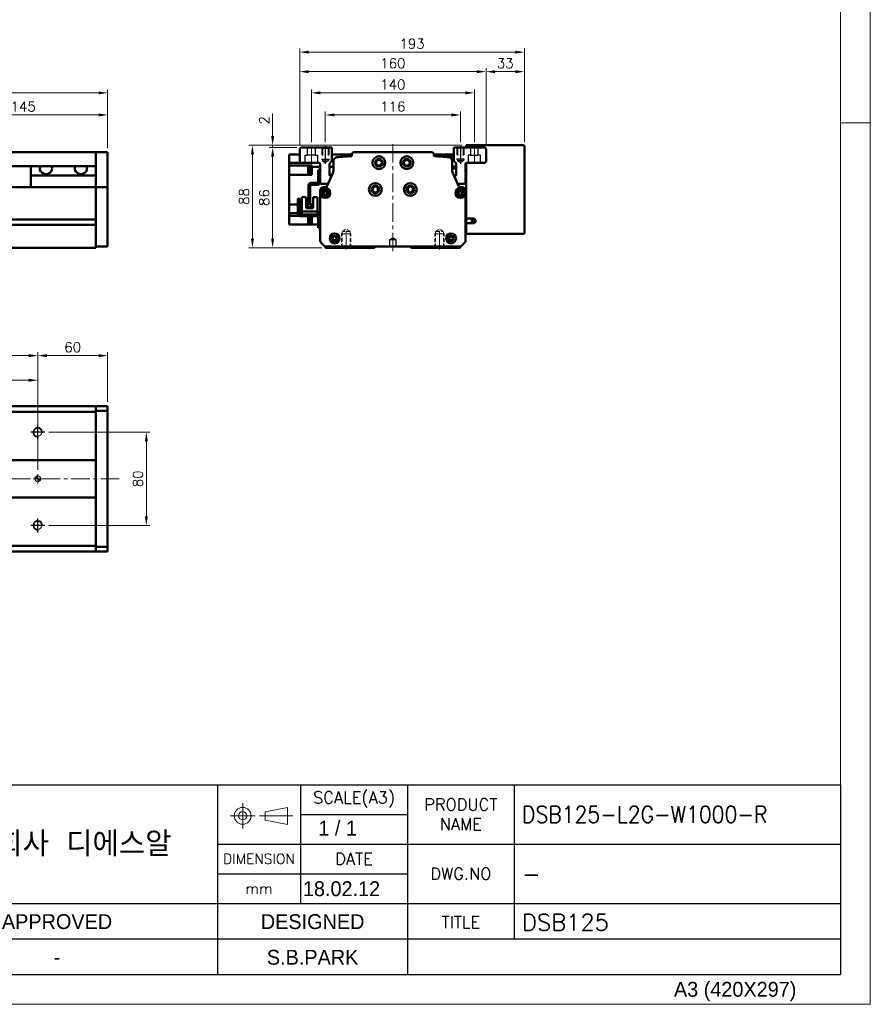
# Model space of a CAD drawing. Header units: millimetres. Extents: x 46891 to 50687, y 6223 to 10043.
# Tile 4 of 5: x 49957 to 50687, y 8529 to 9374. Entities that reach past the tile are written whole.
import ezdxf
from ezdxf.enums import TextEntityAlignment as Align

# ---------------------------------------------------------------- set-up
doc = ezdxf.new("R2010")
doc.units = ezdxf.units.MM
doc.header["$LTSCALE"] = 0.5
for name, pattern in [('CENTER', [50.8, 31.75, -6.35, 6.35, -6.35]), ('HIDDEN', [9.525, 6.35, -3.175]), ('HIDDENX2', [19.05, 12.7, -6.35])]:
    doc.linetypes.add(name, pattern=pattern)
doc.layers.get('0').update_dxf_attribs({"lineweight": 20})
doc.layers.add('1', color=1, linetype='CENTER', lineweight=13)
doc.layers.add('외형선(ISO)', color=7, linetype='Continuous', lineweight=50)
for name, color, linetype in [('2', 2, 'HIDDENX2'), ('3', 3, 'Continuous'), ('C', 1, 'CENTER'), ('DIM', 4, 'Continuous')]:
    doc.layers.add(name, color=color, linetype=linetype)
doc.styles.add('ACISOGDT', font='amgdt.shx')
doc.styles.add('DSR TEXT', font='romans.shx', dxfattribs={"bigfont": 'whgtxt.shx'})
doc.styles.get("Standard").update_dxf_attribs({"font": 'romans.shx', "bigfont": 'whgtxt.shx'})
doc.dimstyles.new('DSR', dxfattribs={"dimscale": 2, "dimtxt": 3, "dimasz": 3, "dimexe": 0.5, "dimexo": 0.5, "dimgap": 0.5, "dimtad": 1, "dimdsep": 46, "dimtxsty": 'Standard', "dimcen": 2.5, "dimclrd": 4, "dimclre": 4, "dimclrt": 2, "dimadec": 0, "dimazin": 2, "dimtfac": 1, "dimtmove": 0, "dimatfit": 3, "dimfxl": 0, "dimlwd": -1, "dimlwe": -1, "dimarcsym": 0})

# ---------------------------------------------------------------- blocks, each defined once
blk = doc.blocks.new('A$C13F00394')
for p, q in [((109.11, 28.14), (105.34, 27.43)), ((105.34, 27.43), (105.34, 26.01)), ((109.11, 25.3), (109.11, 28.14)), ((105.34, 26.01), (109.11, 25.3))]:
    blk.add_line(p, q)
for radius in [1.42, 0.71]:
    blk.add_circle((101.56, 26.76), radius)
at = {"layer": '1'}
for p, q in [((101.56, 28.89), (101.56, 24.63)), ((103.69, 26.76), (99.44, 26.76)), ((104.41, 26.76), (110.04, 26.76))]:
    blk.add_line(p, q, dxfattribs=at)
at = {"layer": '3'}
for p, q in [((0, 32), (202.32, 32)), ((97.32, 32), (97.32, 12)), ((111.32, 32), (111.32, 12)), ((129.32, 32), (129.32, 0)), ((147.32, 32), (147.32, 6)), ((202.32, 32), (202.32, 0)), ((111.32, 27), (129.32, 27)), ((97.32, 22), (202.32, 22)), ((97.32, 17), (129.32, 17)), ((0, 12), (129.32, 12)), ((97.32, 12), (97.32, 0)), ((129.32, 12), (202.32, 12)), ((97.32, 6), (43.43, 6)), ((129.32, 6), (97.32, 6)), ((202.32, 6), (129.32, 6)), ((0, 0), (202.32, 0))]:
    blk.add_line(p, q, dxfattribs=at)
at = {"color": 7, "style": 'ACISOGDT'}
for s, p in [('APPROVED', (70.28, 8.93)), ('DESIGNED', (113.35, 8.93))]:
    blk.add_text(s, height=2.5, dxfattribs=at).set_placement(p, align=Align.MIDDLE_CENTER)
at = {"color": 7, "attachment_point": 5, "style": 'DSR TEXT'}
for s, insert, char_height in [('SCALE(A3)', (120.32, 29.5), 2), ('PRODUCT\\PNAME', (138.32, 27), 2), ('주식회사 디에스알', (70.37, 22), 4.2), ('DIMENSION', (104.32, 19.5), 1.7), ('DATE', (120.32, 19.5), 2), ('DWG.NO', (138.32, 17), 2), ('mm', (104.32, 14.5), 1.8), ('TITLE', (138.32, 8.83), 2)]:
    blk.add_mtext(s, dxfattribs=dict(at, insert=insert, char_height=char_height))
blk = doc.blocks.new('A$C1C1952E1')
at = {"color": 1}
blk.add_lwpolyline([(0, 0), (420, 0), (420, 297), (0, 297)], close=True, dxfattribs=at)
at = {"color": 3}
blk.add_lwpolyline([(5, 5), (415, 5), (415, 292), (5, 292)], close=True, dxfattribs=at)
at = {"color": 7, "style": 'ACISOGDT'}
blk.add_text('A3 (420X297)', height=2.5, dxfattribs=at).set_placement((386.91, 1.28))
blk = doc.blocks.new('*D76')
at = {"color": 1, "linetype": 'ByBlock'}
for p, q in [((50219.19, 9269.31), (50219.19, 9295.56)), ((50226.99, 9292.56), (50327.39, 9292.56)), ((50335.19, 9269.31), (50335.19, 9295.56))]:
    blk.add_line(p, q, dxfattribs=at)
at = {"color": 1}
for points in [[(50226.99, 9293.86), (50226.99, 9291.26), (50219.19, 9292.56)], [(50327.39, 9293.86), (50327.39, 9291.26), (50335.19, 9292.56)]]:
    blk.add_solid(points, dxfattribs=at)
at = {"layer": 'Defpoints', "color": 0}
for p in [(50335.19, 9292.56), (50219.19, 9265.71), (50335.19, 9265.71)]:
    blk.add_point(p, dxfattribs=at)
at = {"color": 3, "insert": (50277.19, 9299.76), "char_height": 8.4, "attachment_point": 5, "style": 'DSR TEXT'}
blk.add_mtext('116', dxfattribs=at)
blk = doc.blocks.new('t8')
at = {"color": 2, "linetype": 'HIDDEN'}
for p, q in [((-4, 0), (-4, -12)), ((-3.4, -0.6), (-4, 0)), ((3.4, -0.6), (4, 0)), ((4, 0), (4, -12)), ((-3.4, -0.6), (3.4, -0.6)), ((-3.4, -0.6), (-3.4, -14)), ((3.4, -0.6), (3.4, -14)), ((-4, -12), (4, -12)), ((-4, -12), (-3.4, -13.04)), ((-3.4, -14), (3.4, -14)), ((-3.4, -14), (0, -15.96)), ((3.4, -14), (0, -15.96)), ((4, -12), (3.4, -13.04))]:
    blk.add_line(p, q, dxfattribs=at)
at = {"color": 1, "linetype": 'CENTER'}
blk.add_line((0, 1.44), (0, -17.13), dxfattribs=at)
blk = doc.blocks.new('A$C3CAC45BB')
blk.add_line((10.6, 20), (9, 20))
at = {"layer": '외형선(ISO)'}
for p, q in [((17.4, 50), (17.4, 38.6)), ((19, 50), (17.4, 50)), ((9, 20), (9, 36.5)), ((10.6, 36.5), (10.6, 20)), ((11.1, 38.6), (16.9, 38.6)), ((16.9, 37), (11.1, 37)), ((17.4, 38.6), (18.94, 38.6)), ((3.3, 26.5), (3.3, 14.1)), ((7, 26.5), (3.3, 26.5)), ((7, 17.1), (7, 26.5)), ((16.7, 26.5), (13, 26.5)), ((13, 26.5), (13, 17.1)), ((16.7, 14.1), (16.7, 26.5)), ((1.6, 25), (0, 25)), ((0, 22), (0, 25)), ((0, 22), (0, 12)), ((1.6, 25), (1.6, 22)), ((1.6, 12.1), (1.6, 22)), ((7, 18.1), (13, 18.1)), ((13, 17.8), (7, 17.8)), ((7, 17.1), (13, 17.1)), ((2, 10), (16.9, 10)), ((17, 11.6), (2.1, 11.6)), ((3.3, 11.6), (3.3, 14.1)), ((5.3, 14.1), (3.3, 14.1)), ((14.7, 14.1), (5.3, 14.1)), ((16.7, 14.1), (14.7, 14.1)), ((16.7, 14.1), (16.7, 11.6)), ((17.4, 9.5), (17.4, 3)), ((17.4, 0), (17.4, 3)), ((17.4, 0), (19, 0))]:
    blk.add_line(p, q, dxfattribs=at)
for centre, radius, start, end in [((11.1, 36.5), 2.1, 90, 180), ((11.1, 36.5), 0.5, 90, 180), ((16.9, 39.1), 0.5, 270, 0), ((16.9, 39.1), 2.1, 270, 346.22585), ((16.9, 39.1), 2.1, 346.22585, 0), ((2, 12), 2, 179.99989, 269.99989), ((2.1, 12.1), 0.5, 179.99989, 269.99989), ((16.9, 9.5), 0.5, 359.99989, 89.99989), ((17, 9.6), 2, 0.24541, 89.99989)]:
    blk.add_arc(centre, radius, start, end, dxfattribs=at)
blk = doc.blocks.new('*D79')
at = {"color": 1, "linetype": 'ByBlock'}
for p, q in [((50207.19, 9269.16), (50207.19, 9314.5)), ((50214.99, 9311.5), (50339.39, 9311.5)), ((50347.19, 9269.16), (50347.19, 9314.5))]:
    blk.add_line(p, q, dxfattribs=at)
at = {"color": 1}
for points in [[(50214.99, 9312.8), (50214.99, 9310.2), (50207.19, 9311.5)], [(50339.39, 9312.8), (50339.39, 9310.2), (50347.19, 9311.5)]]:
    blk.add_solid(points, dxfattribs=at)
at = {"layer": 'Defpoints', "color": 0}
for p in [(50347.19, 9311.5), (50207.19, 9265.56), (50347.19, 9265.56)]:
    blk.add_point(p, dxfattribs=at)
at = {"color": 3, "insert": (50277.19, 9318.7), "char_height": 8.4, "attachment_point": 5, "style": 'DSR TEXT'}
blk.add_mtext('140', dxfattribs=at)
blk = doc.blocks.new('*D78')
at = {"color": 1, "linetype": 'ByBlock'}
for p, q in [((50197.19, 9267.16), (50197.19, 9332.73)), ((50204.99, 9329.73), (50349.39, 9329.73)), ((50357.19, 9267.16), (50357.19, 9332.73))]:
    blk.add_line(p, q, dxfattribs=at)
at = {"color": 1}
for points in [[(50204.99, 9331.03), (50204.99, 9328.43), (50197.19, 9329.73)], [(50349.39, 9331.03), (50349.39, 9328.43), (50357.19, 9329.73)]]:
    blk.add_solid(points, dxfattribs=at)
at = {"layer": 'Defpoints', "color": 0}
for p in [(50357.19, 9329.73), (50197.19, 9263.56), (50357.19, 9263.56)]:
    blk.add_point(p, dxfattribs=at)
at = {"color": 3, "insert": (50277.19, 9336.93), "char_height": 8.4, "attachment_point": 5, "style": 'DSR TEXT'}
blk.add_mtext('160', dxfattribs=at)
blk = doc.blocks.new('*D80')
at = {"color": 1, "linetype": 'ByBlock'}
for p, q in [((50357.19, 9267.16), (50357.19, 9332.73)), ((50364.99, 9329.73), (50382.39, 9329.73)), ((50390.19, 9269.16), (50390.19, 9332.73))]:
    blk.add_line(p, q, dxfattribs=at)
at = {"color": 1}
for points in [[(50364.99, 9331.03), (50364.99, 9328.43), (50357.19, 9329.73)], [(50382.39, 9331.03), (50382.39, 9328.43), (50390.19, 9329.73)]]:
    blk.add_solid(points, dxfattribs=at)
at = {"layer": 'Defpoints', "color": 0}
for p in [(50390.19, 9329.73), (50390.19, 9265.56), (50357.19, 9263.56)]:
    blk.add_point(p, dxfattribs=at)
at = {"color": 3, "insert": (50373.69, 9336.93), "char_height": 8.4, "attachment_point": 5, "style": 'DSR TEXT'}
blk.add_mtext('33', dxfattribs=at)
blk = doc.blocks.new('*D81')
at = {"color": 1, "linetype": 'ByBlock'}
for p, q in [((50197.19, 9267.16), (50197.19, 9349.5)), ((50382.39, 9346.5), (50204.99, 9346.5)), ((50390.19, 9269.16), (50390.19, 9349.5))]:
    blk.add_line(p, q, dxfattribs=at)
at = {"color": 1}
for points in [[(50204.99, 9347.8), (50204.99, 9345.2), (50197.19, 9346.5)], [(50382.39, 9347.8), (50382.39, 9345.2), (50390.19, 9346.5)]]:
    blk.add_solid(points, dxfattribs=at)
at = {"layer": 'Defpoints', "color": 0}
for p in [(50197.19, 9346.5), (50390.19, 9265.56), (50197.19, 9263.56)]:
    blk.add_point(p, dxfattribs=at)
at = {"color": 3, "insert": (50293.69, 9353.7), "char_height": 8.4, "attachment_point": 5, "style": 'DSR TEXT'}
blk.add_mtext('193', dxfattribs=at)
blk = doc.blocks.new('*D82')
at = {"color": 1, "linetype": 'ByBlock'}
for p, q in [((50194.59, 9264.56), (50170.94, 9264.56)), ((50173.94, 9256.76), (50173.94, 9186.36)), ((50216.09, 9178.56), (50170.94, 9178.56))]:
    blk.add_line(p, q, dxfattribs=at)
at = {"color": 1}
for points in [[(50172.64, 9256.76), (50175.24, 9256.76), (50173.94, 9264.56)], [(50172.64, 9186.36), (50175.24, 9186.36), (50173.94, 9178.56)]]:
    blk.add_solid(points, dxfattribs=at)
at = {"layer": 'Defpoints', "color": 0}
for p in [(50198.19, 9264.56), (50173.94, 9178.56), (50219.69, 9178.56)]:
    blk.add_point(p, dxfattribs=at)
at = {"color": 3, "insert": (50166.74, 9221.56), "char_height": 8.4, "attachment_point": 5, "rotation": 90, "style": 'DSR TEXT'}
blk.add_mtext('86', dxfattribs=at)
blk = doc.blocks.new('*D86')
at = {"color": 1, "linetype": 'ByBlock'}
for p, q in [((49887.25, 9278.16), (49887.25, 9295.56)), ((49895.05, 9292.56), (50024.45, 9292.56)), ((50032.25, 9264.16), (50032.25, 9295.56))]:
    blk.add_line(p, q, dxfattribs=at)
at = {"color": 1}
for points in [[(49895.05, 9293.86), (49895.05, 9291.26), (49887.25, 9292.56)], [(50024.45, 9293.86), (50024.45, 9291.26), (50032.25, 9292.56)]]:
    blk.add_solid(points, dxfattribs=at)
at = {"layer": 'Defpoints', "color": 0}
for p in [(50032.25, 9292.56), (49887.25, 9274.56), (50032.25, 9260.56)]:
    blk.add_point(p, dxfattribs=at)
at = {"color": 3, "insert": (49959.75, 9299.76), "char_height": 8.4, "attachment_point": 5, "style": 'DSR TEXT'}
blk.add_mtext('145', dxfattribs=at)
blk = doc.blocks.new('*D83')
at = {"color": 1, "linetype": 'ByBlock'}
for p, q in [((48732.25, 9264.16), (48732.25, 9314.5)), ((50024.45, 9311.5), (48740.05, 9311.5)), ((50032.25, 9264.16), (50032.25, 9314.5))]:
    blk.add_line(p, q, dxfattribs=at)
at = {"color": 1}
for points in [[(48740.05, 9312.8), (48740.05, 9310.2), (48732.25, 9311.5)], [(50024.45, 9312.8), (50024.45, 9310.2), (50032.25, 9311.5)]]:
    blk.add_solid(points, dxfattribs=at)
at = {"layer": 'Defpoints', "color": 0}
for p in [(48732.25, 9311.5), (48732.25, 9260.56), (50032.25, 9260.56)]:
    blk.add_point(p, dxfattribs=at)
at = {"color": 3, "insert": (49382.25, 9318.7), "char_height": 8.4, "attachment_point": 5, "style": 'DSR TEXT'}
blk.add_mtext('1300', dxfattribs=at)
blk = doc.blocks.new('*D88')
at = {"color": 1, "linetype": 'ByBlock'}
for p, q in [((50173.94, 9274.36), (50173.94, 9293.76)), ((50336.59, 9266.56), (50170.94, 9266.56)), ((50173.94, 9264.56), (50173.94, 9266.56)), ((50194.59, 9264.56), (50170.94, 9264.56)), ((50173.94, 9256.76), (50173.94, 9248.95))]:
    blk.add_line(p, q, dxfattribs=at)
at = {"color": 1}
for points in [[(50172.64, 9274.36), (50175.24, 9274.36), (50173.94, 9266.56)], [(50172.64, 9256.76), (50175.24, 9256.76), (50173.94, 9264.56)]]:
    blk.add_solid(points, dxfattribs=at)
at = {"layer": 'Defpoints', "color": 0}
for p in [(50173.94, 9266.56), (50340.19, 9266.56), (50198.19, 9264.56)]:
    blk.add_point(p, dxfattribs=at)
at = {"color": 3, "insert": (50166.74, 9287.96), "char_height": 8.4, "attachment_point": 5, "rotation": 90, "style": 'DSR TEXT'}
blk.add_mtext('2', dxfattribs=at)
blk = doc.blocks.new('*D89')
at = {"color": 1, "linetype": 'ByBlock'}
for p, q in [((50336.59, 9266.56), (50153.6, 9266.56)), ((50156.6, 9258.76), (50156.6, 9186.36)), ((50216.09, 9178.56), (50153.6, 9178.56))]:
    blk.add_line(p, q, dxfattribs=at)
at = {"color": 1}
for points in [[(50155.3, 9258.76), (50157.9, 9258.76), (50156.6, 9266.56)], [(50155.3, 9186.36), (50157.9, 9186.36), (50156.6, 9178.56)]]:
    blk.add_solid(points, dxfattribs=at)
at = {"layer": 'Defpoints', "color": 0}
for p in [(50340.19, 9266.56), (50156.6, 9178.56), (50219.69, 9178.56)]:
    blk.add_point(p, dxfattribs=at)
at = {"color": 3, "insert": (50149.4, 9222.56), "char_height": 8.4, "attachment_point": 5, "rotation": 90, "style": 'DSR TEXT'}
blk.add_mtext('88', dxfattribs=at)
blk = doc.blocks.new('A$C33E56CC6')
h = blk.add_hatch()
h.set_pattern_fill('ANSI31', color=256, style=0)
h.set_pattern_definition([(45, (-7065.45672, -6508.5399), (-0.0883883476, 0.0883883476), [])])
h.paths.add_polyline_path([(4, 6.5, 0.414214), (1.5, 4), (4, 4)])
h.paths.add_polyline_path([(6.5, 4), (4, 4), (4, 1.5, 0.414214)])
blk.add_circle((4, 4), 2.5)
at = {"layer": '1'}
for p, q in [((0, 4), (8, 4)), ((4, 0), (4, 8))]:
    blk.add_line(p, q, dxfattribs=at)
blk = doc.blocks.new('tap8')
blk.add_circle((0, 0), 3.4)
at = {"layer": 'C', "color": 1, "linetype": 'CENTER'}
for p, q in [((-6.05, 0), (6.05, 0)), ((0, -6.05), (0, 6.05))]:
    blk.add_line(p, q, dxfattribs=at)
at = {"layer": 'DIM', "color": 3}
blk.add_arc((0, 0), 4, 263.84551, 189.43144, dxfattribs=at)
blk = doc.blocks.new('*D90')
at = {"color": 1, "linetype": 'ByBlock'}
for p, q in [((48772.25, 8987.77), (48772.25, 9067.8)), ((48780.05, 9064.8), (49964.45, 9064.8)), ((49972.25, 8987.77), (49972.25, 9067.8))]:
    blk.add_line(p, q, dxfattribs=at)
at = {"color": 1}
for points in [[(48780.05, 9066.1), (48780.05, 9063.5), (48772.25, 9064.8)], [(49964.45, 9066.1), (49964.45, 9063.5), (49972.25, 9064.8)]]:
    blk.add_solid(points, dxfattribs=at)
at = {"layer": 'Defpoints', "color": 0}
for p in [(49972.25, 9064.8), (48772.25, 8984.17), (49972.25, 8984.17)]:
    blk.add_point(p, dxfattribs=at)
at = {"color": 3, "insert": (49372.25, 9072), "char_height": 8.4, "attachment_point": 5, "style": 'DSR TEXT'}
blk.add_mtext('1200%%P0.02', dxfattribs=at)
blk = doc.blocks.new('*D91')
at = {"color": 1, "linetype": 'ByBlock'}
for p, q in [((48772.25, 9031.39), (48772.25, 9088.91)), ((49972.25, 9031.39), (49972.25, 9088.91)), ((48780.05, 9085.91), (49964.45, 9085.91))]:
    blk.add_line(p, q, dxfattribs=at)
at = {"color": 1}
for points in [[(48780.05, 9087.21), (48780.05, 9084.61), (48772.25, 9085.91)], [(49964.45, 9087.21), (49964.45, 9084.61), (49972.25, 9085.91)]]:
    blk.add_solid(points, dxfattribs=at)
at = {"layer": 'Defpoints', "color": 0}
for p in [(49972.25, 9085.91), (48772.25, 9027.79), (49972.25, 9027.79)]:
    blk.add_point(p, dxfattribs=at)
at = {"color": 3, "insert": (49372.25, 9093.11), "char_height": 8.4, "attachment_point": 5, "style": 'DSR TEXT'}
blk.add_mtext('12X100PITCH=1200', dxfattribs=at)
blk = doc.blocks.new('*D92')
at = {"color": 1, "linetype": 'ByBlock'}
for p, q in [((49972.25, 9031.39), (49972.25, 9088.91)), ((50032.25, 9046.27), (50032.25, 9088.91)), ((49980.05, 9085.91), (50024.45, 9085.91))]:
    blk.add_line(p, q, dxfattribs=at)
at = {"color": 1}
for points in [[(49980.05, 9087.21), (49980.05, 9084.61), (49972.25, 9085.91)], [(50024.45, 9087.21), (50024.45, 9084.61), (50032.25, 9085.91)]]:
    blk.add_solid(points, dxfattribs=at)
at = {"layer": 'Defpoints', "color": 0}
for p in [(50032.25, 9085.91), (50032.25, 9042.67), (49972.25, 9027.79)]:
    blk.add_point(p, dxfattribs=at)
at = {"color": 3, "insert": (50002.25, 9093.11), "char_height": 8.4, "attachment_point": 5, "style": 'DSR TEXT'}
blk.add_mtext('60', dxfattribs=at)
blk = doc.blocks.new('*D94')
at = {"color": 1, "linetype": 'ByBlock'}
for p, q in [((49981.9, 9020.17), (50068.5, 9020.17)), ((50065.5, 9012.37), (50065.5, 8947.97)), ((49981.9, 8940.17), (50068.5, 8940.17))]:
    blk.add_line(p, q, dxfattribs=at)
at = {"color": 1}
for points in [[(50064.2, 9012.37), (50066.8, 9012.37), (50065.5, 9020.17)], [(50064.2, 8947.97), (50066.8, 8947.97), (50065.5, 8940.17)]]:
    blk.add_solid(points, dxfattribs=at)
at = {"layer": 'Defpoints', "color": 0}
for p in [(49978.3, 9020.17), (49978.3, 8940.17), (50065.5, 8940.17)]:
    blk.add_point(p, dxfattribs=at)
at = {"color": 3, "insert": (50058.3, 8980.17), "char_height": 8.4, "attachment_point": 5, "rotation": 90, "style": 'DSR TEXT'}
blk.add_mtext('80', dxfattribs=at)

msp = doc.modelspace()

# ---------------------------------------------------------------- linework, layer by layer
at = {"color": 1}
msp.add_line((50687.20972, 9285.82874), (50661.72712, 9285.82874), dxfattribs=at)
at = {"layer": '1'}
for p, q in [((50207.18757, 9265.55564), (50207.18757, 9250.55564)), ((50277.18757, 9267.55564), (50277.18757, 9174.55564)), ((50347.18757, 9265.55564), (50347.18757, 9250.55564)), ((50042.25224, 8980.17354), (48722.25224, 8980.17354))]:
    msp.add_line(p, q, dxfattribs=at)
at = {"layer": '2'}
for p, q in [((50201.93757, 9251.55564), (50201.93757, 9258.05564)), ((50201.93757, 9258.05564), (50203.88757, 9258.05564)), ((50203.88757, 9258.05564), (50203.88757, 9264.55564)), ((50210.48757, 9258.05564), (50203.88757, 9258.05564)), ((50210.48757, 9264.55564), (50210.48757, 9258.05564)), ((50210.48757, 9258.05564), (50212.43757, 9258.05564)), ((50212.43757, 9258.05564), (50212.43757, 9251.55564)), ((50216.18757, 9264.55564), (50216.18757, 9254.55564)), ((50216.68757, 9264.05564), (50216.18757, 9264.55564)), ((50216.68757, 9264.05564), (50216.68757, 9253.05564)), ((50216.68757, 9264.05564), (50221.68757, 9264.05564)), ((50221.68757, 9264.05564), (50222.18757, 9264.55564)), ((50221.68757, 9264.05564), (50221.68757, 9253.05564)), ((50222.18757, 9264.55564), (50222.18757, 9254.55564)), ((50332.18757, 9264.55564), (50332.18757, 9254.55564)), ((50332.68757, 9264.05564), (50332.18757, 9264.55564)), ((50332.68757, 9264.05564), (50332.68757, 9253.05564)), ((50337.68757, 9264.05564), (50332.68757, 9264.05564)), ((50337.68757, 9264.05564), (50338.18757, 9264.55564)), ((50337.68757, 9264.05564), (50337.68757, 9253.05564)), ((50338.18757, 9264.55564), (50338.18757, 9254.55564)), ((50343.88757, 9258.05564), (50341.93757, 9258.05564)), ((50341.93757, 9258.05564), (50341.93757, 9251.55564)), ((50343.88757, 9264.55564), (50343.88757, 9258.05564)), ((50343.88757, 9258.05564), (50350.48757, 9258.05564)), ((50350.48757, 9258.05564), (50350.48757, 9264.55564)), ((50352.43757, 9258.05564), (50350.48757, 9258.05564)), ((50352.43757, 9251.55564), (50352.43757, 9258.05564)), ((50216.18757, 9254.55564), (50222.18757, 9254.55564)), ((50216.18757, 9254.55564), (50216.68757, 9253.68961)), ((50216.68757, 9253.05564), (50219.18757, 9251.61226)), ((50216.68757, 9253.05564), (50221.68757, 9253.05564)), ((50221.68757, 9253.05564), (50219.18757, 9251.61226)), ((50222.18757, 9254.55564), (50221.68757, 9253.68961)), ((50338.18757, 9254.55564), (50332.18757, 9254.55564)), ((50332.18757, 9254.55564), (50332.68757, 9253.68961)), ((50337.68757, 9253.05564), (50332.68757, 9253.05564)), ((50332.68757, 9253.05564), (50335.18757, 9251.61226)), ((50337.68757, 9253.05564), (50335.18757, 9251.61226)), ((50338.18757, 9254.55564), (50337.68757, 9253.68961)), ((50274.68757, 9185.55564), (50277.18757, 9187.05779)), ((50274.68757, 9179.55564), (50274.68757, 9185.55564)), ((50274.68757, 9185.55564), (50279.68757, 9185.55564)), ((50277.18757, 9187.05779), (50279.68757, 9185.55564)), ((50279.68757, 9185.55564), (50279.68757, 9179.55564)), ((50279.68757, 9179.55564), (50274.68757, 9179.55564))]:
    msp.add_line(p, q, dxfattribs=at)
at = {"layer": '3'}
for p in [(50661.72712, 8717.56676), (49630.61213, 8554.47812)]:
    msp.add_line(p, (50661.72712, 8554.47812), dxfattribs=at)
at = {"layer": 'C'}
for p, q in [((50219.18757, 9265.70697), (50219.18757, 9250.72739)), ((50335.18757, 9265.70697), (50335.18757, 9250.72739))]:
    msp.add_line(p, q, dxfattribs=at)
at = {"layer": '외형선(ISO)'}
for p, q in [((50340.18757, 9265.55564), (50340.18757, 9266.55564)), ((50389.18757, 9266.55564), (50340.18757, 9266.55564)), ((50340.18757, 9264.55564), (50340.18757, 9265.55564)), ((50390.18757, 9191.55564), (50390.18757, 9265.55564)), ((48947.25224, 9260.55564), (50022.25224, 9260.55564)), ((50022.25224, 9260.55564), (50022.25224, 9258.55564)), ((50022.25224, 9260.55564), (50032.25224, 9260.55564)), ((50022.25224, 9258.55564), (50022.25224, 9260.55564)), ((50022.25224, 9257.77112), (50022.25224, 9258.55564)), ((50022.25224, 9258.55564), (50022.25224, 9257.77112)), ((50022.25224, 9257.27241), (50022.25224, 9257.77112)), ((50022.25224, 9257.77112), (50022.25224, 9257.27241)), ((50022.25224, 9257.27241), (50022.25224, 9256.20393)), ((50022.25224, 9256.20393), (50022.25224, 9257.27241)), ((50032.25224, 9258.55564), (50032.25224, 9260.55564)), ((50032.25224, 9258.55564), (50032.25224, 9257.77112)), ((50032.25224, 9257.77112), (50032.25224, 9257.27241)), ((50032.25224, 9256.20393), (50032.25224, 9257.27241)), ((50188.08757, 9255.05564), (50188.08757, 9258.55564)), ((50197.18757, 9258.55564), (50188.08757, 9258.55564)), ((50198.18757, 9264.55564), (50197.18757, 9263.55564)), ((50197.18757, 9263.55564), (50197.18757, 9252.55564)), ((50224.68757, 9264.55564), (50198.18757, 9264.55564)), ((50224.68757, 9253.08446), (50224.68757, 9264.55564)), ((50241.96016, 9258.55564), (50224.68757, 9258.55564)), ((50241.96016, 9258.55564), (50241.96016, 9257.77112)), ((50310.41498, 9260.55564), (50243.96016, 9260.55564)), ((50312.41498, 9257.77112), (50312.41498, 9258.55564)), ((50312.41498, 9258.55564), (50329.68757, 9258.55564)), ((50329.68757, 9256.84323), (50318.40901, 9256.84323)), ((50329.68757, 9264.55564), (50329.68757, 9253.08446)), ((50356.18757, 9264.55564), (50329.68757, 9264.55564)), ((50357.18757, 9263.55564), (50356.18757, 9264.55564)), ((50357.18757, 9252.55564), (50357.18757, 9263.55564)), ((48947.25224, 9248.55564), (50022.25224, 9248.55564)), ((49966.25224, 9240.55564), (49966.25224, 9248.55564)), ((50022.25224, 9256.20393), (50022.25224, 9253.21813)), ((50022.25224, 9253.21813), (50022.25224, 9256.20393)), ((50022.25224, 9244.65382), (50022.25224, 9253.21813)), ((50022.25224, 9253.21813), (50022.25224, 9249.05564)), ((50032.25224, 9253.21813), (50032.25224, 9256.20393)), ((50032.25224, 9253.21813), (50032.25224, 9244.65382)), ((50188.08757, 9255.05564), (50188.08757, 9251.55564)), ((50188.08757, 9251.55564), (50188.08757, 9249.06372)), ((50198.18757, 9251.55564), (50188.08757, 9251.55564)), ((50188.08757, 9244.55564), (50188.08757, 9249.06372)), ((50207.58757, 9249.06372), (50188.08757, 9249.06372)), ((50197.18757, 9252.55564), (50198.18757, 9251.55564)), ((50198.18757, 9251.55564), (50213.68757, 9251.55564)), ((50207.58757, 9249.06372), (50207.58757, 9248.51432)), ((50207.58757, 9248.11501), (50207.58757, 9248.51432)), ((50214.68757, 9250.55564), (50214.68757, 9244.05564)), ((50222.68757, 9241.05564), (50222.68757, 9249.08446)), ((50226.18757, 9253.21813), (50226.18757, 9244.65382)), ((50328.18757, 9244.65382), (50328.18757, 9253.21813)), ((50331.68757, 9248.30564), (50328.18757, 9248.30564)), ((50331.68757, 9249.08446), (50331.68757, 9241.05564)), ((50339.68757, 9244.05564), (50339.68757, 9250.55564)), ((50339.68757, 9249.55564), (50340.18757, 9249.55564)), ((50340.18757, 9203.55564), (50340.18757, 9251.42167)), ((50340.68757, 9251.55564), (50356.18757, 9251.55564)), ((50356.18757, 9251.55564), (50357.18757, 9252.55564)), ((50022.25224, 9240.55564), (49966.25224, 9240.55564)), ((49966.25224, 9230.55564), (49966.25224, 9240.55564)), ((50022.25224, 9242.55853), (50022.25224, 9244.65382)), ((50022.25224, 9231.13658), (50022.25224, 9242.55853)), ((50032.25224, 9244.65382), (50032.25224, 9242.55853)), ((50032.25224, 9242.55853), (50032.25224, 9231.13658)), ((50188.08757, 9244.55564), (50188.08757, 9241.05564)), ((50207.58757, 9241.05564), (50188.08757, 9241.05564)), ((50188.08757, 9215.75564), (50188.08757, 9241.05564)), ((50204.38757, 9242.0516), (50204.38757, 9247.6516)), ((50206.38757, 9247.6516), (50204.38757, 9247.6516)), ((50206.38757, 9242.0516), (50204.38757, 9242.0516)), ((50206.38757, 9241.9016), (50206.38757, 9247.8016)), ((50207.08757, 9247.8016), (50206.38757, 9247.8016)), ((50207.08757, 9241.9016), (50206.38757, 9241.9016)), ((50207.08757, 9241.8516), (50207.08757, 9247.8516)), ((50207.58757, 9247.8516), (50207.08757, 9247.8516)), ((50207.58757, 9241.8516), (50207.08757, 9241.8516)), ((50214.68757, 9248.11501), (50207.58757, 9248.11501)), ((50207.58757, 9241.05564), (50207.58757, 9248.11501)), ((50214.68757, 9244.05564), (50215.18757, 9243.55564)), ((50215.18757, 9243.55564), (50214.68757, 9243.05564)), ((50214.68757, 9243.05564), (50214.68757, 9242.05564)), ((50214.68757, 9242.05564), (50215.18757, 9241.55564)), ((50215.18757, 9241.55564), (50214.68757, 9241.05564)), ((50214.68757, 9241.05564), (50214.68757, 9240.05564)), ((50214.68757, 9240.05564), (50215.18757, 9239.55564)), ((50225.72737, 9242.55853), (50220.4557, 9231.13658)), ((50226.18757, 9248.11501), (50222.68757, 9248.11501)), ((50224.80295, 9240.55564), (50223.18757, 9240.55564)), ((50331.68757, 9246.55564), (50328.18757, 9246.55564)), ((50333.91944, 9231.13658), (50328.64777, 9242.55853)), ((50331.18757, 9240.55564), (50329.57218, 9240.55564)), ((50339.18757, 9243.55564), (50339.68757, 9244.05564)), ((50339.68757, 9243.05564), (50339.18757, 9243.55564)), ((50339.18757, 9241.55564), (50339.68757, 9242.05564)), ((50339.68757, 9241.05564), (50339.18757, 9241.55564)), ((50339.18757, 9239.55564), (50339.68757, 9240.05564)), ((50339.68757, 9242.05564), (50339.68757, 9243.05564)), ((50339.68757, 9240.05564), (50339.68757, 9241.05564)), ((50215.18757, 9239.55564), (50214.68757, 9239.05564)), ((50214.68757, 9239.05564), (50214.68757, 9234.55564)), ((50215.68757, 9233.55564), (50220.18757, 9233.55564)), ((50334.18757, 9233.55564), (50338.68757, 9233.55564)), ((50339.68757, 9239.05564), (50339.18757, 9239.55564)), ((50339.68757, 9234.55564), (50339.68757, 9239.05564)), ((50022.25224, 9230.55564), (48892.25224, 9230.55564)), ((50022.25224, 9230.55564), (50022.25224, 9231.13658)), ((50022.25224, 9227.55564), (50022.25224, 9230.55564)), ((50022.25224, 9230.55564), (50022.25224, 9227.55564)), ((50022.25224, 9230.55564), (50032.25224, 9230.55564)), ((50022.25224, 9227.55564), (50022.25224, 9203.00564)), ((50022.25224, 9184.79828), (50022.25224, 9227.55564)), ((50032.25224, 9231.13658), (50032.25224, 9230.55564)), ((50032.25224, 9227.55564), (50032.25224, 9230.55564)), ((50032.25224, 9227.55564), (50032.25224, 9184.79828)), ((50214.68757, 9227.55564), (50214.68757, 9184.79828)), ((50219.54774, 9230.55564), (50217.68757, 9230.55564)), ((50264.18757, 9229.9854), (50264.18757, 9227.12588)), ((50290.18757, 9229.9854), (50290.18757, 9227.12588)), ((50336.68757, 9230.55564), (50334.8274, 9230.55564)), ((50339.68757, 9184.79828), (50339.68757, 9227.55564)), ((50188.08757, 9215.75564), (50195.6876, 9215.75564)), ((50188.08757, 9215.75564), (50188.08757, 9212.25564)), ((50197.2876, 9215.75564), (50198.98759, 9215.75564)), ((50202.68759, 9215.75564), (50204.68757, 9215.75564)), ((50206.28757, 9215.75564), (50208.68759, 9215.75564)), ((50207.58757, 9215.75564), (50207.58757, 9213.65578)), ((50188.08757, 9208.27702), (50188.08757, 9212.25564)), ((50188.08757, 9208.27702), (50188.08757, 9206.05564)), ((50195.68759, 9208.27702), (50188.08757, 9208.27702)), ((50196.36489, 9206.05564), (50188.08757, 9206.05564)), ((50188.08757, 9206.05564), (50188.08757, 9202.55564)), ((50198.98757, 9208.27702), (50197.28759, 9208.27702)), ((50214.68757, 9208.99627), (50212.38757, 9208.99627)), ((50022.25224, 9198.30564), (49900.2418, 9198.30564)), ((50022.25224, 9202.80564), (49900.25224, 9202.80564)), ((50022.25224, 9198.10564), (50022.25224, 9184.79828)), ((50188.08757, 9198.55564), (50188.08757, 9202.55564)), ((50207.58757, 9198.55564), (50188.08757, 9198.55564)), ((50204.38757, 9199.26693), (50204.38757, 9204.86693)), ((50206.38757, 9204.86693), (50204.38757, 9204.86693)), ((50206.38757, 9199.26693), (50204.38757, 9199.26693)), ((50206.38757, 9199.11693), (50206.38757, 9205.01693)), ((50207.08757, 9205.01693), (50206.38757, 9205.01693)), ((50207.08757, 9199.11693), (50206.38757, 9199.11693)), ((50207.08757, 9199.06693), (50207.08757, 9205.06693)), ((50207.58757, 9205.06693), (50207.08757, 9205.06693)), ((50207.58757, 9199.06693), (50207.08757, 9199.06693)), ((50207.58757, 9205.55578), (50207.58757, 9204.11562)), ((50207.58757, 9198.55564), (50207.58757, 9204.11562)), ((50214.68757, 9198.55564), (50207.58757, 9198.55564)), ((50211.38757, 9198.52072), (50211.38757, 9198.55564)), ((50212.08757, 9198.52072), (50211.38757, 9198.52072)), ((50212.08757, 9198.55564), (50212.08757, 9198.52072)), ((50340.18757, 9202.55564), (50339.68757, 9202.55564)), ((50340.18757, 9202.09813), (50339.68757, 9202.09813)), ((50340.18757, 9198.55564), (50339.68757, 9198.55564)), ((50340.18757, 9199.55564), (50340.18757, 9203.55564)), ((50340.18757, 9203.55564), (50346.18757, 9203.55564)), ((50346.18757, 9199.55564), (50340.18757, 9199.55564)), ((50340.18757, 9191.55564), (50340.18757, 9199.55564)), ((50340.18757, 9190.55564), (50340.18757, 9191.55564)), ((50340.18757, 9190.55564), (50389.18757, 9190.55564)), ((50022.25224, 9182.67696), (50022.25224, 9184.79828)), ((50022.25224, 9184.79828), (50022.25224, 9182.67696)), ((50022.25224, 9182.67696), (50022.25224, 9178.55564)), ((50022.25224, 9179.55564), (50022.25224, 9182.67696)), ((50032.25224, 9182.67696), (50032.25224, 9184.79828)), ((50032.25224, 9182.67696), (50032.25224, 9179.55564)), ((50215.56625, 9182.67696), (50218.68757, 9179.55564)), ((50335.68757, 9179.55564), (50338.80889, 9182.67696)), ((48742.25224, 9178.55564), (50022.25224, 9178.55564)), ((50022.25224, 9179.55564), (50032.25224, 9179.55564)), ((50218.68757, 9179.55564), (50219.68757, 9178.55564)), ((50218.68757, 9179.55564), (50335.68757, 9179.55564)), ((50219.68757, 9178.55564), (50261.18757, 9178.55564)), ((50261.18757, 9178.55564), (50262.04112, 9179.40919)), ((50292.33401, 9179.40919), (50293.18757, 9178.55564)), ((50293.18757, 9178.55564), (50334.68757, 9178.55564)), ((50334.68757, 9178.55564), (50335.68757, 9179.55564)), ((50022.25224, 9042.67354), (48742.25224, 9042.67354)), ((48742.25224, 9037.67354), (50022.25224, 9037.67354)), ((50022.25224, 9041.79486), (50022.25224, 9042.67354)), ((50022.25224, 9042.67354), (50022.25224, 9041.79486)), ((50022.25224, 9042.67354), (50032.25224, 9042.67354)), ((50022.25224, 9041.79486), (50022.25224, 9037.67354)), ((50022.25224, 9038.67354), (50022.25224, 9041.79486)), ((50022.25224, 9038.67354), (50032.25224, 9038.67354)), ((50022.25224, 9037.67354), (50022.25224, 8996.17354)), ((50032.25224, 9041.79486), (50032.25224, 9042.67354)), ((50032.25224, 9041.79486), (50032.25224, 9038.67354)), ((50032.25224, 9038.67354), (50032.25224, 8921.67354)), ((50022.25224, 8996.17354), (48742.25224, 8996.17354)), ((50022.25224, 8996.17354), (50022.25224, 8995.31999)), ((50022.25224, 8995.31999), (50022.25224, 8994.96644)), ((50022.25224, 8994.96644), (50022.25224, 8965.38065)), ((50022.25224, 8965.38065), (50022.25224, 8994.96644)), ((48742.25224, 8964.17354), (50022.25224, 8964.17354)), ((50022.25224, 8965.38065), (50022.25224, 8965.0271)), ((50022.25224, 8965.0271), (50022.25224, 8964.17354)), ((50022.25224, 8964.17354), (50022.25224, 8922.67354)), ((50022.25224, 8922.67354), (48742.25224, 8922.67354)), ((50022.25224, 8922.67354), (50022.25224, 8918.55222)), ((50022.25224, 8918.55222), (50022.25224, 8921.67354)), ((50022.25224, 8921.67354), (50032.25224, 8921.67354)), ((50022.25224, 8917.67354), (50022.25224, 8918.55222)), ((50022.25224, 8918.55222), (50022.25224, 8917.67354)), ((50032.25224, 8921.67354), (50032.25224, 8918.55222)), ((50032.25224, 8917.67354), (50032.25224, 8918.55222)), ((50022.25224, 8917.67354), (48742.25224, 8917.67354)), ((50022.25224, 8917.67354), (50032.25224, 8917.67354))]:
    msp.add_line(p, q, dxfattribs=at)
for centre, radius in [((50265.18757, 9251.55564), 5.5), ((50289.18757, 9251.55564), 5.5), ((50265.18757, 9251.55564), 3.3), ((50265.18757, 9251.55564), 2.4585), ((50289.18757, 9251.55564), 3.3), ((50289.18757, 9251.55564), 2.4585), ((50262.18757, 9228.55564), 5.5), ((50262.18757, 9228.55564), 3.3), ((50292.18757, 9228.55564), 5.5), ((50292.18757, 9228.55564), 3.3), ((50219.18757, 9225.55564), 4.25), ((50219.18757, 9225.55564), 2.25), ((50262.18757, 9228.55564), 2.4585), ((50292.18757, 9228.55564), 2.4585), ((50335.18757, 9225.55564), 4.25), ((50335.18757, 9225.55564), 2.25), ((50346.18757, 9201.55564), 1.2295), ((50227.18757, 9186.55564), 4.25), ((50327.18757, 9186.55564), 4.25), ((50227.18757, 9186.55564), 2.25), ((50327.18757, 9186.55564), 2.25)]:
    msp.add_circle(centre, radius, dxfattribs=at)
for centre, radius, start, end in [((50389.18757, 9265.55564), 1, 0, 90), ((50277.18757, 8761.55564), 497, 94.11817747, 95.57599887), ((50241.46016, 9257.77112), 0.5, 274.11817747, 0), ((50243.96016, 9258.55564), 2, 89.99999999, 180), ((50310.41498, 9258.55564), 2, 0, 89.99999999), ((50312.91498, 9257.77112), 0.5, 180, 265.88182237), ((50277.18757, 8761.55564), 497, 84.42400111, 85.88182251), ((50213.68757, 9250.55564), 1, 0, 90), ((50227.68757, 9249.08446), 5, 126.86989765, 180), ((50229.18757, 9253.21813), 3, 95.57599886, 180), ((50325.18757, 9253.21813), 3, 0, 84.42400111), ((50326.68757, 9249.08446), 5, 0, 53.13010235), ((50340.68757, 9250.55564), 1, 90, 180), ((50223.18757, 9241.05564), 0.5, 180, 270), ((50221.18757, 9244.65382), 5, 335.22485942, 0), ((50333.18757, 9244.65382), 5, 180, 204.77514056), ((50331.18757, 9241.05564), 0.5, 270, 0), ((50215.68757, 9234.55564), 1, 180, 270), ((50220.18757, 9230.55564), 3, 65.224808, 90), ((50334.18757, 9230.55564), 3, 90, 114.77508892), ((50338.68757, 9234.55564), 1, 270, 0), ((50217.68757, 9227.55564), 3, 89.99999999, 180), ((50219.18757, 9225.55564), 1.621, 36.95084612, 323.049153), ((50219.18757, 9225.55564), 1.5, 48.1896836, 311.81031516), ((50219.54774, 9231.55564), 1, 269.99999999, 335.22485942), ((50220.58757, 9227.12089), 0.6, 259.96251873, 324.85511283), ((50220.58757, 9223.99039), 0.6, 35.14488628, 100.03748038), ((50333.78757, 9227.12089), 0.6, 215.14488418, 280.03748038), ((50333.78757, 9223.99039), 0.6, 79.96251915, 144.85511722), ((50335.18757, 9225.55564), 1.621, 143.04915509, 216.95084916), ((50335.18757, 9225.55564), 1.621, 216.95084603, 143.049153), ((50334.8274, 9231.55564), 1, 204.77514056, 269.99999999), ((50335.18757, 9225.55564), 1.5, 228.1896836, 131.81031516), ((50336.68757, 9227.55564), 3, 0, 89.99999999), ((50346.18757, 9201.55564), 2, 270, 90), ((50389.18757, 9191.55564), 1, 270, 0), ((50217.68757, 9184.79828), 3, 180, 224.99999999), ((50227.18757, 9186.55564), 1.621, 129.96149723, 50.03850277), ((50227.18757, 9186.55564), 1.6, 134.4153086, 45.5846914), ((50225.71787, 9188.05564), 0.5, 328.99692459, 55.46537519), ((50228.65726, 9188.05564), 0.5, 124.53462897, 211.00307542), ((50327.18757, 9186.55564), 1.621, 129.96149723, 50.03850277), ((50327.18757, 9186.55564), 1.6, 134.4153086, 45.5846914), ((50325.71787, 9188.05564), 0.5, 328.99692459, 55.4653732), ((50328.65726, 9188.05564), 0.5, 124.53463096, 211.00307541), ((50336.68757, 9184.79828), 3, 314.99999999, 0), ((50262.39468, 9179.05564), 0.5, 90, 135), ((50291.98046, 9179.05564), 0.5, 45, 90)]:
    msp.add_arc(centre, radius, start, end, dxfattribs=at)
for centre in [(49979.25224, 9246.55564), (50009.25224, 9246.55564)]:
    msp.add_ellipse(centre, major_axis=(5.25, 0), ratio=0.923076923, start_param=2.716178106, end_param=6.708599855, dxfattribs=at)
for points, knots in [([(50220.18757, 9226.67367), (50220.23238, 9226.63359), (50220.2864, 9226.59823), (50220.38937, 9226.55232), (50220.43735, 9226.53815), (50220.48299, 9226.53007)], [0.07992218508, 0.07992218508, 0.07992218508, 0.07992218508, 0.09795879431, 0.09795879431, 0.11258358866, 0.11258358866, 0.11258358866, 0.11258358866]), ([(50220.48299, 9224.58121), (50220.43735, 9224.57313), (50220.38937, 9224.55896), (50220.2864, 9224.51305), (50220.23238, 9224.47769), (50220.18757, 9224.43761)], [0.04726078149, 0.04726078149, 0.04726078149, 0.04726078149, 0.06188557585, 0.06188557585, 0.07992218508, 0.07992218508, 0.07992218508, 0.07992218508]), ([(50333.89214, 9226.53007), (50333.93778, 9226.53815), (50333.98576, 9226.55232), (50334.08874, 9226.59823), (50334.14276, 9226.63359), (50334.18757, 9226.67367)], [0.04726078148, 0.04726078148, 0.04726078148, 0.04726078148, 0.06188557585, 0.06188557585, 0.07992218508, 0.07992218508, 0.07992218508, 0.07992218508]), ([(50334.18757, 9224.43761), (50334.14276, 9224.47769), (50334.08874, 9224.51305), (50333.98576, 9224.55896), (50333.93778, 9224.57313), (50333.89214, 9224.58121)], [0.07992218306, 0.07992218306, 0.07992218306, 0.07992218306, 0.09795879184, 0.09795879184, 0.11258358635, 0.11258358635, 0.11258358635, 0.11258358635])]:
    msp.add_open_spline(points, degree=3, knots=knots, dxfattribs=at)
for points in [[(50226.0678, 9187.6985), (50226.09721, 9187.72731), (50226.12436, 9187.76134), (50226.14644, 9187.7981)], [(50228.22869, 9187.7981), (50228.25078, 9187.76134), (50228.27793, 9187.72731), (50228.30734, 9187.6985)], [(50326.0678, 9187.6985), (50326.09721, 9187.72731), (50326.12436, 9187.76134), (50326.14644, 9187.7981)], [(50328.22869, 9187.7981), (50328.25078, 9187.76134), (50328.27793, 9187.72731), (50328.30734, 9187.6985)]]:
    msp.add_open_spline(points, degree=3, dxfattribs=at)

# ---------------------------------------------------------------- block references
at = {"xscale": 5.096520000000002, "yscale": 5.096520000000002, "zscale": 5.096520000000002}
for name, p in [('A$C1C1952E1', (48546.67132, 8528.99552)), ('A$C13F00394', (49630.61214, 8554.47812))]:
    msp.add_blockref(name, p, dxfattribs=at)
for name, p in [('A$C3CAC45BB', (50195.68758, 9195.55576)), ('A$C33E56CC6', (49968.25224, 8976.17354))]:
    msp.add_blockref(name, p)
for name, p, rotation in [('t8', (50237.18757, 9178.55564), 180), ('tap8', (49972.25224, 9020.17354), 90), ('tap8', (49972.25224, 8940.17354), 90)]:
    msp.add_blockref(name, p, dxfattribs=dict(rotation=rotation))
at = {"xscale": -1, "rotation": 180}
msp.add_blockref('t8', (50317.18757, 9178.55564), dxfattribs=at)

# ---------------------------------------------------------------- texts
at = {"color": 2, "style": 'DSR TEXT', "width": 0.9}
msp.add_text('DSB125-L2G-W1000-R', height=14.270256, dxfattribs=at).set_placement((50388.09783, 8684.85553))
at = {"color": 2}
for s, height, style, p in [('1 / 1', 12.7413, 'ACISOGDT', (50213.17268, 8673.8823)), ('-', 14.27026, 'DSR TEXT', (50388.09783, 8633.89033)), ('18.02.12', 12.7413, 'ACISOGDT', (50199.93176, 8621.8772)), ('DSB125', 14.270256, 'DSR TEXT', (50388.09783, 8592.22791))]:
    msp.add_text(s, height=height, dxfattribs=dict(at, style=style)).set_placement(p)
at = {"color": 2, "style": 'ACISOGDT'}
for s, p in [('S.B.PARK', (50208.28362, 8569.38644)), ('-', (49988.81056, 8569.38644))]:
    msp.add_text(s, height=12.7413, dxfattribs=at).set_placement(p, align=Align.MIDDLE_CENTER)

# ---------------------------------------------------------------- dimensions: what is measured, and where the dimension line sits
for base, p1, p2, picture, middle in [((50197.18757, 9346.50386), (50390.18757, 9265.55564), (50197.18757, 9263.55564), '*D81', (50293.68757, 9353.70386)), ((50357.18757, 9329.73486), (50197.18757, 9263.55564), (50357.18757, 9263.55564), '*D78', (50277.18757, 9336.93486)), ((50390.18757, 9329.73486), (50357.18757, 9263.55564), (50390.18757, 9265.55564), '*D80', (50373.68757, 9336.93486)), ((48732.25224, 9311.50123), (50032.25224, 9260.55564), (48732.25224, 9260.55564), '*D83', (49382.25224, 9318.70123)), ((50347.18757, 9311.50123), (50207.18757, 9265.55564), (50347.18757, 9265.55564), '*D79', (50277.18757, 9318.70123)), ((50032.25224, 9292.55749), (49887.25224, 9274.55564), (50032.25224, 9260.55564), '*D86', (49959.75224, 9299.75749)), ((50335.18757, 9292.55749), (50219.18757, 9265.70697), (50335.18757, 9265.70697), '*D76', (50277.18757, 9299.75749)), ((50032.25224, 9085.90848), (49972.25224, 9027.78518), (50032.25224, 9042.67354), '*D92', (50002.25224, 9093.10848))]:
    dim = msp.add_linear_dim(base=base, p1=p1, p2=p2, dimstyle='DSR', override={"dimscale": 3, "dimtxt": 2.8, "dimasz": 2.600136, "dimexe": 1, "dimexo": 1.2, "dimgap": 1, "dimdec": 4, "dimtxsty": 'DSR TEXT', "dimclrd": 1, "dimclre": 1, "dimclrt": 3, "dimtdec": 4, "dimtix": 1})
    dim.commit()
    dim.dimension.update_dxf_attribs({"geometry": picture, "text_midpoint": middle})
dim = msp.add_linear_dim(base=(50173.93548, 9266.55564), p1=(50198.18757, 9264.55564), p2=(50340.18757, 9266.55564), angle=90, dimstyle='DSR', override={"dimscale": 3, "dimtxt": 2.8, "dimasz": 2.600136, "dimexe": 1, "dimexo": 1.2, "dimgap": 1, "dimdec": 4, "dimtxsty": 'DSR TEXT', "dimclrd": 1, "dimclre": 1, "dimclrt": 3, "dimtdec": 4, "dimtix": 1})
dim.commit()
dim.dimension.update_dxf_attribs({"geometry": '*D88', "text_midpoint": (50173.93548, 9287.95646), "dimtype": 160})
for base, p1, p2, picture, middle in [((50156.59837, 9178.55564), (50340.18757, 9266.55564), (50219.68757, 9178.55564), '*D89', (50149.39837, 9222.55564)), ((50173.93548, 9178.55564), (50198.18757, 9264.55564), (50219.68757, 9178.55564), '*D82', (50166.73548, 9221.55564)), ((50065.50158, 8940.17354), (49978.29922, 9020.17354), (49978.29922, 8940.17354), '*D94', (50058.30158, 8980.17354))]:
    dim = msp.add_linear_dim(base=base, p1=p1, p2=p2, angle=90, dimstyle='DSR', override={"dimscale": 3, "dimtxt": 2.8, "dimasz": 2.600136, "dimexe": 1, "dimexo": 1.2, "dimgap": 1, "dimdec": 4, "dimtxsty": 'DSR TEXT', "dimclrd": 1, "dimclre": 1, "dimclrt": 3, "dimtdec": 4, "dimtix": 1})
    dim.commit()
    dim.dimension.update_dxf_attribs({"geometry": picture, "text_midpoint": middle})
for base, p1, p2, text, picture, middle in [((49972.25224, 9085.90848), (48772.25224, 9027.78518), (49972.25224, 9027.78518), '12X100PITCH=<>', '*D91', (49372.25224, 9093.10848)), ((49972.25224, 9064.79682), (48772.25224, 8984.17354), (49972.25224, 8984.17354), '<>%%P0.02', '*D90', (49372.25224, 9071.99682))]:
    dim = msp.add_linear_dim(base=base, p1=p1, p2=p2, text=text, dimstyle='DSR', override={"dimscale": 3, "dimtxt": 2.8, "dimasz": 2.600136, "dimexe": 1, "dimexo": 1.2, "dimgap": 1, "dimdec": 4, "dimtxsty": 'DSR TEXT', "dimclrd": 1, "dimclre": 1, "dimclrt": 3, "dimtdec": 4, "dimtix": 1})
    dim.commit()
    dim.dimension.update_dxf_attribs({"geometry": picture, "text_midpoint": middle})

doc.saveas('drawing.dxf')
